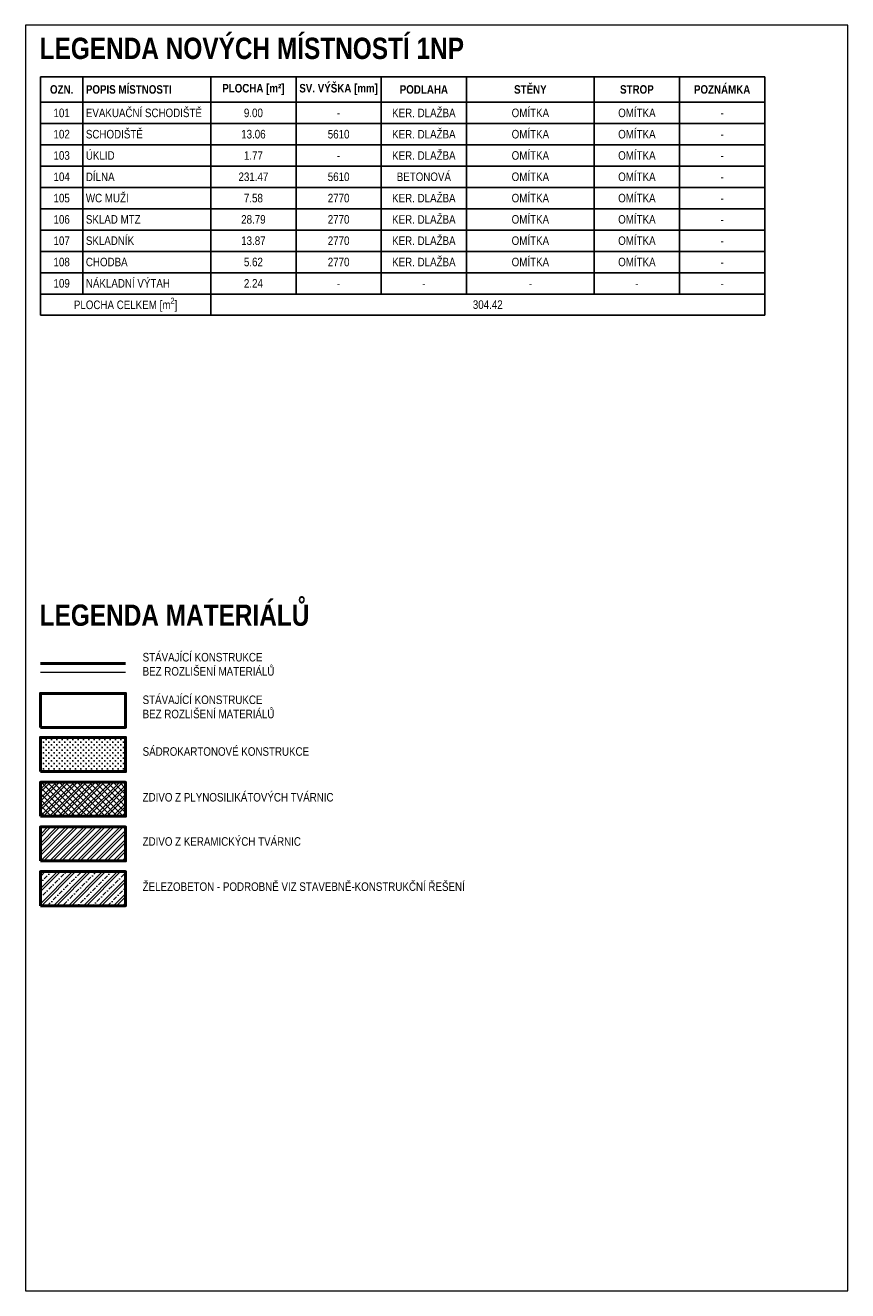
# Model space of a CAD drawing. Header units: millimetres. Extents: x 26913 to 235728, y -32666 to 132716.
# Tile 26 of 26: x 136763 to 146413, y 62214 to 77064. Entities that reach past the tile are written whole.
import ezdxf

# ---------------------------------------------------------------- set-up
doc = ezdxf.new("R2010")
doc.units = ezdxf.units.MM
doc.header["$LTSCALE"] = 400
for name, color, linetype, lineweight in [('N_legenda', 7, 'Continuous', 13), ('N_tlustá', 7, 'Continuous', 50), ('N_šrafy', 7, 'Continuous', 13), ('S_tenká', 7, 'Continuous', 18), ('S_tlustá', 7, 'Continuous', 50)]:
    doc.layers.add(name, color=color, linetype=linetype, lineweight=lineweight)
doc.layers.add('X_pomocná', color=7, linetype='Continuous', lineweight=70, plot=False)
doc.styles.add('Arial CE', font='ARIALN.TTF')
doc.styles.add('AT_Nadpis 1', font='ARIALN.TTF', dxfattribs={"height": 250})
doc.styles.get("Standard").update_dxf_attribs({"font": 'ARIALN.TTF'})

# ---------------------------------------------------------------- blocks, each defined once
blk = doc.blocks.new('*T49')
at = {"layer": 'N_legenda', "color": 0, "lineweight": -2, "transparency": 16777216}
for p, q in [((0, 0), (8500, 0)), ((0, 0), (0, -2800)), ((500, 0), (500, -2550)), ((2000, 0), (2000, -2800)), ((3000, 0), (3000, -2550)), ((4000, 0), (4000, -2550)), ((5000, 0), (5000, -2550)), ((6500, 0), (6500, -2550)), ((7500, 0), (7500, -2550)), ((8500, 0), (8500, -2800)), ((0, -300), (8500, -300)), ((0, -550), (8500, -550)), ((0, -800), (8500, -800)), ((0, -1050), (8500, -1050)), ((0, -1300), (8500, -1300)), ((0, -1550), (8500, -1550)), ((0, -1800), (8500, -1800)), ((0, -2050), (8500, -2050)), ((0, -2300), (8500, -2300)), ((0, -2550), (8500, -2550)), ((0, -2800), (8500, -2800))]:
    blk.add_line(p, q, dxfattribs=at)
at = {"layer": 'N_legenda', "transparency": 16777216, "char_height": 100}
for s, insert, width, attachment_point in [('\\A1;{\\fArial Narrow|b1|i0|c238|p34;SV. VÝŠKA [mm]}', (3500, -150), 995.5, 5), ('{\\fArial Narrow|b1|i0|c238|p34; POPIS MÍSTNOSTI}', (502.25, -150), 1495.5, 4), ('\\A1;{\\fArial Narrow|b1|i0|c238|p34;PLOCHA [m²]}', (2500, -150), 995.5, 5), ('{\\fArial Narrow|b1|i0|c238|p34;PODLAHA}', (4500, -150), 995.5, 5), ('{\\fArial Narrow|b1|i0|c238|p34;STĚNY}', (5750, -150), 1495.5, 5), ('{\\fArial Narrow|b1|i0|c238|p34;STROP}', (7000, -150), 995.5, 5), ('{\\fArial Narrow|b1|i0|c238|p34;POZNÁMKA}', (8000, -150), 995.5, 5), (' EVAKUAČNÍ SCHODIŠTĚ', (502.25, -425), 1495.5, 4), ('101', (250, -425), 495.5, 5), ('9.00', (2500, -425), 995.5, 5), ('-', (3500, -425), 995.5, 5), ('KER. DLAŽBA', (4500, -425), 995.5, 5), ('OMÍTKA', (5750, -425), 1495.5, 5), ('OMÍTKA', (7000, -425), 995.5, 5), ('-', (8000, -425), 995.5, 5), (' SCHODIŠTĚ', (502.25, -675), 1495.5, 4), ('KER. DLAŽBA', (4500, -675), 995.5, 5), ('OMÍTKA', (5750, -675), 1495.5, 5), ('OMÍTKA', (7000, -675), 995.5, 5), ('102', (250, -675), 495.5, 5), ('13.06', (2500, -675), 995.5, 5), ('5610', (3500, -675), 995.5, 5), ('-', (8000, -675), 995.5, 5), ('103', (250, -925), 495.5, 5), (' ÚKLID', (502.25, -925), 1495.5, 4), ('1.77', (2500, -925), 995.5, 5), ('KER. DLAŽBA', (4500, -925), 995.5, 5), ('OMÍTKA', (5750, -925), 1495.5, 5), ('OMÍTKA', (7000, -925), 995.5, 5), ('-', (3500, -925), 995.5, 5), ('-', (8000, -925), 995.5, 5), (' DÍLNA', (502.25, -1175), 1495.5, 4), ('231.47', (2500, -1175), 995.5, 5), ('5610', (3500, -1175), 995.5, 5), ('BETONOVÁ', (4500, -1175), 995.5, 5), ('OMÍTKA', (5750, -1175), 1495.5, 5), ('OMÍTKA', (7000, -1175), 995.5, 5), ('-', (8000, -1175), 995.5, 5), ('OMÍTKA', (5750, -1425), 1495.5, 5), ('OMÍTKA', (7000, -1425), 995.5, 5), (' WC MUŽI', (502.25, -1425), 1495.5, 4), ('7.58', (2500, -1425), 995.5, 5), ('2770', (3500, -1425), 995.5, 5), ('KER. DLAŽBA', (4500, -1425), 995.5, 5), ('-', (8000, -1425), 995.5, 5), (' SKLAD MTZ', (502.25, -1675), 1495.5, 4), ('28.79', (2500, -1675), 995.5, 5), ('2770', (3500, -1675), 995.5, 5), ('KER. DLAŽBA', (4500, -1675), 995.5, 5), ('OMÍTKA', (5750, -1675), 1495.5, 5), ('OMÍTKA', (7000, -1675), 995.5, 5), ('-', (8000, -1675), 995.5, 5), (' SKLADNÍK', (502.25, -1925), 1495.5, 4), ('13.87', (2500, -1925), 995.5, 5), ('2770', (3500, -1925), 995.5, 5), ('KER. DLAŽBA', (4500, -1925), 995.5, 5), ('OMÍTKA', (5750, -1925), 1495.5, 5), ('OMÍTKA', (7000, -1925), 995.5, 5), ('-', (8000, -1925), 995.5, 5), (' CHODBA', (502.25, -2175), 1495.5, 4), ('5.62', (2500, -2175), 995.5, 5), ('2770', (3500, -2175), 995.5, 5), ('KER. DLAŽBA', (4500, -2175), 995.5, 5), ('OMÍTKA', (5750, -2175), 1495.5, 5), ('OMÍTKA', (7000, -2175), 995.5, 5), ('-', (8000, -2175), 995.5, 5), (' NÁKLADNÍ VÝTAH', (502.25, -2425), 1495.5, 4), ('2.24', (2500, -2425), 995.5, 5), ('-', (3500, -2425), 995.5, 5), ('-', (4500, -2425), 995.5, 5), ('-', (5750, -2425), 1495.5, 5), ('-', (7000, -2425), 995.5, 5), ('-', (8000, -2425), 995.5, 5), ('304.42', (5250, -2675), 6495.5, 5)]:
    blk.add_mtext(s, dxfattribs=dict(at, insert=insert, width=width, attachment_point=attachment_point))
at = {"layer": 'N_legenda', "transparency": 16777216, "char_height": 100, "attachment_point": 5, "style": 'Arial CE'}
for s, insert, width in [('{\\fArial Narrow|b1|i0|c238|p34;OZN.}', (250, -150), 495.5), ('104', (250, -1175), 495.5), ('105', (250, -1425), 495.5), ('106', (250, -1675), 495.5), ('107', (250, -1925), 495.5), ('108', (250, -2175), 495.5), ('109', (250, -2425), 495.5), ('\\A1;PLOCHA CELKEM [m{\\H0.7x;\\S2^ ;}]', (1000, -2675), 1995.5)]:
    blk.add_mtext(s, dxfattribs=dict(at, insert=insert, width=width))

msp = doc.modelspace()

# ---------------------------------------------------------------- hatches: boundary and pattern name
at = {"layer": 'N_šrafy'}
h = msp.add_hatch(dxfattribs=at)
h.set_pattern_fill('CROSS', color=256, scale=125)
h.set_pattern_definition([(0, (0, 1057.76), (31.25, 31.25), [15.625, -46.875]), (90, (7.812, 1049.948), (-31.25, 31.25), [15.625, -46.875])])
h.paths.add_polyline_path([(136939, 68307), (137939, 68307), (137939, 68707), (136939, 68707)])
h = msp.add_hatch(dxfattribs=at)
h.set_pattern_fill('ZDIVO-STR_PEV', color=256, scale=25)
h.set_pattern_definition([(45, (0, 1057.76), (-53.03301, 53.03301), []), (45, (35.355, 1057.76), (-53.03301, 53.03301), []), (135, (0, 1057.76), (-35.355339, -35.355339), [])])
h.paths.add_polyline_path([(136939, 67782), (137939, 67782), (137939, 68182), (136939, 68182)])
h = msp.add_hatch(dxfattribs=at)
h.set_pattern_fill('ZDIVO-OBECNE', color=256, scale=25)
h.set_pattern_definition([(45, (0, 1057.76), (-53.03301, 53.03301), []), (45, (35.355, 1057.76), (-53.03301, 53.03301), [])])
h.paths.add_polyline_path([(136939, 67257), (137939, 67257), (137939, 67657), (136939, 67657)])
h = msp.add_hatch(dxfattribs=at)
h.set_pattern_fill('ZELEZOBETON', color=256, scale=25)
h.set_pattern_definition([(45, (0, 1057.76), (-88.38835, 88.38835), []), (45, (35.36, 1057.76), (-88.38835, 88.38835), []), (45, (106.07, 1057.76), (-53.03301, 123.74369), [50, -25, 0, -25])])
h.paths.add_polyline_path([(136939, 66732), (137939, 66732), (137939, 67132), (136939, 67132)])

# ---------------------------------------------------------------- linework, layer by layer
at = {"layer": 'N_tlustá'}
for points in [[(136939, 68307), (137939, 68307), (137939, 68707), (136939, 68707)], [(136939, 67782), (137939, 67782), (137939, 68182), (136939, 68182)], [(136939, 67257), (137939, 67257), (137939, 67657), (136939, 67657)], [(136939, 66732), (137939, 66732), (137939, 67132), (136939, 67132)]]:
    msp.add_lwpolyline(points, close=True, dxfattribs=at)
at = {"layer": 'S_tenká'}
msp.add_lwpolyline([(136939, 69474), (137939, 69474)], dxfattribs=at)
at = {"layer": 'S_tlustá'}
msp.add_lwpolyline([(136939, 69574), (137939, 69574)], dxfattribs=at)
msp.add_lwpolyline([(136939, 68824), (137939, 68824), (137939, 69224), (136939, 69224)], close=True, dxfattribs=at)
at = {"layer": 'X_pomocná', "lineweight": 18}
msp.add_lwpolyline([(136763, 62214), (146413, 62214), (146413, 77064), (136763, 77064)], close=True, dxfattribs=at)

# ---------------------------------------------------------------- block references
msp.add_blockref('*T49', (136939, 76461))

# ---------------------------------------------------------------- texts
at = {"layer": 'N_legenda', "insert": (136931, 76919), "char_height": 250, "attachment_point": 1, "style": 'AT_Nadpis 1'}
msp.add_mtext_dynamic_manual_height_columns('{\\fArial Narrow|b1|i0|c238|p34;LEGENDA NOVÝCH MÍSTNOSTÍ 1NP}', width=6033.62, gutter_width=12.5, heights=[0], dxfattribs=at)
at = {"layer": 'N_legenda', "attachment_point": 1}
for s, width, insert, char_height in [('{\\fArial Narrow|b1|i0|c238|p34;LEGENDA MATERIÁLŮ}', 6033.62, (136931, 70267), 250), ('STÁVAJÍCÍ KONSTRUKCE\\PBEZ ROZLIŠENÍ MATERIÁLŮ', 3448.77, (138139, 69699), 100), ('STÁVAJÍCÍ KONSTRUKCE\\PBEZ ROZLIŠENÍ MATERIÁLŮ', 6033.62, (138139, 69199), 100), ('SÁDROKARTONOVÉ KONSTRUKCE', 6033.62, (138139, 68592), 100), ('ZDIVO Z PLYNOSILIKÁTOVÝCH TVÁRNIC', 6033.62, (138139, 68055), 100), ('ZDIVO Z KERAMICKÝCH TVÁRNIC', 6033.62, (138139, 67536), 100), ('ŽELEZOBETON - PODROBNĚ VIZ STAVEBNĚ-KONSTRUKČNÍ ŘEŠENÍ', 6033.62, (138139, 67006), 100)]:
    msp.add_mtext_dynamic_manual_height_columns(s, width=width, gutter_width=12.5, heights=[0], dxfattribs=dict(at, insert=insert, char_height=char_height))

doc.saveas('drawing.dxf')
